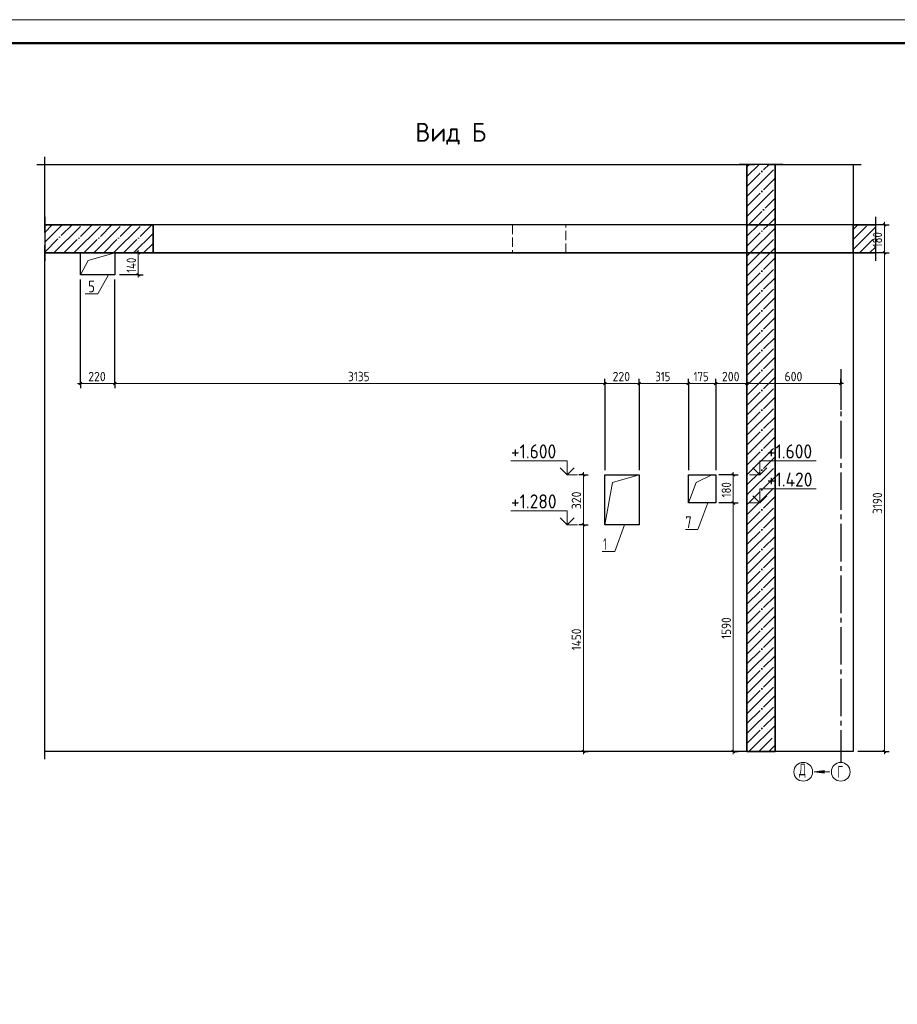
# Model space of a CAD drawing. Header units: millimetres. Extents: x -49773 to 2322955, y -3321 to 58485.
# Tile 25 of 256: x 82506 to 101223, y 19930 to 40930. Entities that reach past the tile are written whole.
import ezdxf

# ---------------------------------------------------------------- set-up
doc = ezdxf.new("R2010")
doc.units = ezdxf.units.MM
for name, pattern in [('______11', [500, 400, -50, 0, -50]), ('______2', [270, 200, -70]), ('______5', [1100, 800, -100, 100, -100])]:
    doc.linetypes.add(name, pattern=pattern)
for name, color, linetype, lineweight in [('Standard', 7, 'Continuous', 25), ('Высотная отметки_ общее', 7, 'Continuous', 13), ('Перекрытие_ общее', 7, 'Continuous', 35), ('Размерная линия_ общее', 7, 'Continuous', 13), ('Стена_ общее', 7, 'Continuous', 35)]:
    doc.layers.add(name, color=color, linetype=linetype, lineweight=lineweight)
doc.layers.add('Осевая линия_ общее', color=7, linetype='______5', lineweight=13, true_color=0xa0a0a0)
doc.styles.add('ISOCPEUR', font='txt')

msp = doc.modelspace()

# ---------------------------------------------------------------- hatches: boundary and pattern name
at = {"layer": 'Осевая линия_ общее', "linetype": 'Continuous', "lineweight": 13, "transparency": 33554687}
msp.add_hatch(color=7, dxfattribs=at).paths.add_polyline_path([(99660.3, 24919.3), (99450.3, 24889.3), (99660.3, 24859.3)])

# ---------------------------------------------------------------- linework, layer by layer
at = {"layer": 'Standard', "color": 7, "linetype": 'Continuous', "lineweight": 25, "transparency": 33554687}
for p, q in [((82873, 37841.6), (98183.6, 37841.6)), ((83039.7, 36389.3), (83039.7, 38008.2)), ((98783.6, 37841.6), (97850.3, 37841.6)), ((98450.3, 37841.6), (100450.3, 37841.6)), ((83039.7, 36722.6), (83039.7, 35789.3)), ((100762, 35789.3), (100762, 36722.6)), ((83039.7, 25155.9), (83039.7, 36122.6))]:
    msp.add_line(p, q, dxfattribs=at)
at = {"layer": 'Standard', "color": 253, "linetype": '______11', "lineweight": 35, "true_color": 0xababab, "transparency": 33554687}
for p, q in [((98016.9, 37371.6), (98486.9, 37841.6)), ((98016.9, 37795.9), (98062.6, 37841.6)), ((98016.9, 36947.3), (98616.9, 37547.3)), ((98049.8, 36555.9), (98616.9, 37123.1)), ((98474.1, 36555.9), (98616.9, 36698.8)), ((98016.9, 35674.6), (98298.3, 35955.9)), ((98016.9, 35250.3), (98616.9, 35850.3)), ((98016.9, 34826), (98616.9, 35426)), ((98016.9, 34401.8), (98616.9, 35001.8)), ((98016.9, 33977.5), (98616.9, 34577.5)), ((98016.9, 33553.2), (98616.9, 34153.2)), ((98016.9, 33129), (98616.9, 33729)), ((98016.9, 32704.7), (98616.9, 33304.7)), ((98016.9, 32280.4), (98616.9, 32880.4)), ((98016.9, 31856.2), (98616.9, 32456.2)), ((98016.9, 31431.9), (98616.9, 32031.9)), ((98016.9, 31007.6), (98616.9, 31607.6)), ((98016.9, 30583.4), (98616.9, 31183.4)), ((98016.9, 30159.1), (98616.9, 30759.1)), ((98016.9, 29734.9), (98616.9, 30334.9)), ((98016.9, 29310.6), (98616.9, 29910.6)), ((98016.9, 28886.3), (98616.9, 29486.3)), ((98016.9, 28462.1), (98616.9, 29062.1)), ((98016.9, 28037.8), (98616.9, 28637.8)), ((98016.9, 27613.5), (98616.9, 28213.5)), ((98016.9, 27189.3), (98616.9, 27789.3)), ((98016.9, 26765), (98616.9, 27365)), ((98016.9, 26340.7), (98616.9, 26940.7)), ((98016.9, 25916.5), (98616.9, 26516.5)), ((98016.9, 25492.2), (98616.9, 26092.2)), ((98271.6, 25322.6), (98616.9, 25667.9))]:
    msp.add_line(p, q, dxfattribs=at)
at = {"layer": 'Standard', "color": 253, "linetype": '______5', "lineweight": 35, "true_color": 0xababab, "transparency": 33554687}
for p, q in [((98016.9, 37583.7), (98274.8, 37841.6)), ((98016.9, 37159.5), (98616.9, 37759.5)), ((98016.9, 36735.2), (98616.9, 37335.2)), ((98261.9, 36555.9), (98616.9, 36910.9)), ((98016.9, 35462.4), (98510.5, 35955.9)), ((98016.9, 35886.7), (98086.2, 35955.9)), ((98016.9, 35038.2), (98616.9, 35638.2)), ((98016.9, 34613.9), (98616.9, 35213.9)), ((98016.9, 34189.6), (98616.9, 34789.6)), ((98016.9, 33765.4), (98616.9, 34365.4)), ((98016.9, 33341.1), (98616.9, 33941.1)), ((98016.9, 32916.8), (98616.9, 33516.8)), ((98016.9, 32492.6), (98616.9, 33092.6)), ((98016.9, 32068.3), (98616.9, 32668.3)), ((98016.9, 31644), (98616.9, 32244)), ((98016.9, 31219.8), (98616.9, 31819.8)), ((98016.9, 30795.5), (98616.9, 31395.5)), ((98016.9, 30371.2), (98616.9, 30971.3)), ((98016.9, 29947), (98616.9, 30547)), ((98016.9, 29522.7), (98616.9, 30122.7)), ((98016.9, 29098.5), (98616.9, 29698.5)), ((98016.9, 28674.2), (98616.9, 29274.2)), ((98016.9, 28249.9), (98616.9, 28849.9)), ((98016.9, 27825.7), (98616.9, 28425.7)), ((98016.9, 27401.4), (98616.9, 28001.4)), ((98016.9, 26977.1), (98616.9, 27577.1)), ((98016.9, 26552.9), (98616.9, 27152.9)), ((98016.9, 26128.6), (98616.9, 26728.6)), ((98016.9, 25704.3), (98616.9, 26304.4)), ((98059.5, 25322.6), (98616.9, 25880.1)), ((98483.7, 25322.6), (98616.9, 25455.8))]:
    msp.add_line(p, q, dxfattribs=at)
at = {"layer": 'Standard', "color": 7, "linetype": 'Continuous', "lineweight": 35, "transparency": 33554687}
for p, q in [((98016.9, 37841.6), (98016.9, 36555.9)), ((98616.9, 36555.9), (98616.9, 37841.6)), ((85350.3, 36555.9), (83039.7, 36555.9)), ((85350.3, 35955.9), (85350.3, 36555.9)), ((98016.9, 36555.9), (98016.9, 35955.9)), ((98616.9, 35955.9), (98616.9, 36555.9)), ((100283.6, 36555.9), (100283.6, 35955.9)), ((100762, 36555.9), (100283.6, 36555.9)), ((83039.7, 35955.9), (85350.3, 35955.9)), ((98016.9, 35955.9), (98016.9, 25322.6)), ((98616.9, 25322.6), (98616.9, 35955.9)), ((100283.6, 35955.9), (100762, 35955.9)), ((98016.9, 25322.6), (98616.9, 25322.6))]:
    msp.add_line(p, q, dxfattribs=at)
at = {"layer": 'Standard', "color": 253, "linetype": '______11', "lineweight": 13, "true_color": 0xababab, "transparency": 33554687}
for p, q in [((83039.7, 36395), (83200.6, 36555.9)), ((83039.7, 35970.8), (83624.8, 36555.9)), ((83449.1, 35955.9), (84049.1, 36555.9)), ((83873.4, 35955.9), (84473.4, 36555.9)), ((84297.6, 35955.9), (84897.6, 36555.9)), ((84721.9, 35955.9), (85321.9, 36555.9)), ((98016.9, 36523.1), (98049.8, 36555.9)), ((98016.9, 36098.8), (98474.1, 36555.9)), ((100283.6, 36244.2), (100595.4, 36555.9)), ((85146.1, 35955.9), (85350.3, 36160.1)), ((98298.3, 35955.9), (98616.9, 36274.6)), ((100419.7, 35955.9), (100762, 36298.3))]:
    msp.add_line(p, q, dxfattribs=at)
at = {"layer": 'Standard', "color": 253, "linetype": '______5', "lineweight": 13, "true_color": 0xababab, "transparency": 33554687}
for p, q in [((83039.7, 36182.9), (83412.7, 36555.9)), ((83236.9, 35955.9), (83836.9, 36555.9)), ((83661.2, 35955.9), (84261.2, 36555.9)), ((84085.5, 35955.9), (84685.5, 36555.9)), ((84509.7, 35955.9), (85109.7, 36555.9)), ((98016.9, 36311), (98261.9, 36555.9)), ((100283.6, 36456.3), (100383.3, 36555.9)), ((84934, 35955.9), (85350.3, 36372.2)), ((98086.2, 35955.9), (98616.9, 36486.7)), ((100283.6, 36032), (100762, 36510.5)), ((98510.5, 35955.9), (98616.9, 36062.4)), ((100631.8, 35955.9), (100762, 36086.2))]:
    msp.add_line(p, q, dxfattribs=at)
at = {"layer": 'Standard', "color": 7, "linetype": 'Continuous', "lineweight": 13, "transparency": 33554687}
msp.add_lwpolyline([(64502.7, -1069.8), (123902.7, -1069.8), (123902.7, 40930.2), (64502.7, 40930.2), (64502.7, -1069.8)], close=True, dxfattribs=at)
at = {"layer": 'Standard', "color": 7, "linetype": 'Continuous', "lineweight": 50, "transparency": 33554687}
msp.add_lwpolyline([(66502.7, 40430.2), (123402.7, 40430.2), (123402.7, -569.8), (66502.7, -569.8), (66502.7, 40430.2)], close=True, dxfattribs=at)
at = {"layer": 'Высотная отметки_ общее', "color": 7, "linetype": 'Continuous', "lineweight": 13, "transparency": 33554687}
for p, q in [((94184, 31522.6), (92984, 31522.6)), ((94184, 31222.6), (94184, 31522.6)), ((98292.3, 31222.6), (98292.3, 31522.6)), ((98292.3, 31522.6), (99492.3, 31522.6)), ((94184, 31222.6), (94034, 31372.6)), ((94184, 31222.6), (94334, 31372.6)), ((98292.3, 31222.6), (98142.3, 31372.6)), ((98292.3, 31222.6), (98442.3, 31372.6)), ((94184, 31222.6), (94184, 31222.6)), ((94184, 31222.6), (94184, 31222.6)), ((94184, 31222.6), (94404.5, 31222.6)), ((94184, 31222.6), (94184, 31222.6)), ((94184, 31222.6), (94184, 31222.6)), ((98292.3, 31222.6), (98071.9, 31222.6)), ((98292.3, 31222.6), (98292.3, 31222.6)), ((98292.3, 31222.6), (98292.3, 31222.6)), ((98292.3, 31222.6), (98292.3, 31222.6)), ((98292.3, 31222.6), (98292.3, 31222.6)), ((98292.3, 30622.6), (98292.3, 30922.6)), ((98292.3, 30922.6), (99492.3, 30922.6)), ((98292.3, 30622.6), (98142.3, 30772.6)), ((98292.3, 30622.6), (98442.3, 30772.6)), ((94184, 30455.9), (92984, 30455.9)), ((94184, 30155.9), (94184, 30455.9)), ((98292.3, 30622.6), (98071.9, 30622.6)), ((98292.3, 30622.6), (98292.3, 30622.6)), ((98292.3, 30622.6), (98292.3, 30622.6)), ((98292.3, 30622.6), (98292.3, 30622.6)), ((98292.3, 30622.6), (98292.3, 30622.6)), ((94184, 30155.9), (94034, 30305.9)), ((94184, 30155.9), (94334, 30305.9)), ((94184, 30155.9), (94184, 30155.9)), ((94184, 30155.9), (94184, 30155.9)), ((94184, 30155.9), (94404.5, 30155.9)), ((94184, 30155.9), (94184, 30155.9)), ((94184, 30155.9), (94184, 30155.9))]:
    msp.add_line(p, q, dxfattribs=at)
at = {"layer": 'Осевая линия_ общее', "color": 253, "linetype": '______5', "lineweight": -3, "true_color": 0xa0a0a0, "transparency": 33554687}
msp.add_line((100016.9, 33474.3), (100016.9, 25089.3), dxfattribs=at)
at = {"layer": 'Осевая линия_ общее', "color": 7, "linetype": 'Continuous', "lineweight": 13, "transparency": 33554687}
for p, q in [((99660.3, 24919.3), (99450.3, 24889.3)), ((99783.6, 24889.3), (99450.3, 24889.3)), ((99450.3, 24889.3), (99450.3, 24889.3)), ((99450.3, 24889.3), (99450.3, 24889.3)), ((99450.3, 24889.3), (99450.3, 24889.3)), ((99450.3, 24889.3), (99660.3, 24859.3)), ((99660.3, 24859.3), (99660.3, 24919.3)), ((99660.3, 24889.3), (99675.3, 24889.3))]:
    msp.add_line(p, q, dxfattribs=at)
for points in [[(83800.3, 35489.3), (83965.3, 35790.9), (84533.6, 35955.9)], [(84399, 35489.3), (84171, 35083.5), (83904.3, 35083.5)], [(94983.6, 30155.9), (95148.6, 31057.6), (95716.9, 31222.6)], [(96766.9, 30622.6), (96931.9, 31057.6), (97266.9, 31222.6)], [(97179.4, 30622.6), (96972.1, 30056.4), (96705.4, 30056.4)], [(95403.6, 30155.9), (95196.3, 29589.7), (94929.6, 29589.7)]]:
    msp.add_lwpolyline(points, dxfattribs=at)
for centre in [(99216.9, 24889.3), (100016.9, 24889.3)]:
    msp.add_circle(centre, 200, dxfattribs=at)
at = {"layer": 'Перекрытие_ общее', "color": 7, "linetype": 'Continuous', "lineweight": 25, "transparency": 33554687}
for p, q in [((98016.9, 36555.9), (85350.3, 36555.9)), ((100283.6, 36555.9), (98616.9, 36555.9)), ((85350.3, 35955.9), (98016.9, 35955.9)), ((98616.9, 35955.9), (100283.6, 35955.9))]:
    msp.add_line(p, q, dxfattribs=at)
at = {"layer": 'Перекрытие_ общее', "color": 253, "linetype": '______2', "lineweight": 18, "true_color": 0xababab, "transparency": 33554687}
for p, q in [((93016.9, 36555.9), (93016.9, 35955.9)), ((94150.3, 35955.9), (94150.3, 36555.9))]:
    msp.add_line(p, q, dxfattribs=at)
at = {"layer": 'Перекрытие_ общее', "color": 7, "linetype": 'Continuous', "lineweight": 13, "transparency": 33554687}
for p, q in [((98616.9, 36555.9), (98016.9, 36555.9)), ((98016.9, 35955.9), (98616.9, 35955.9))]:
    msp.add_line(p, q, dxfattribs=at)
at = {"layer": 'Размерная линия_ общее', "color": 253, "linetype": 'Continuous', "lineweight": -3, "true_color": 0xa0a0a0, "transparency": 33554687}
for p, q in [((100949.8, 36555.9), (100383.6, 36555.9)), ((100949.8, 36555.9), (100849.8, 36555.9)), ((100949.8, 36555.9), (101049.8, 36555.9)), ((85035.7, 35955.9), (84666.9, 35955.9)), ((85035.7, 35955.9), (84935.7, 35955.9)), ((85035.7, 35955.9), (85135.7, 35955.9)), ((100949.8, 35955.9), (100849.8, 35955.9)), ((100949.8, 35955.9), (101049.8, 35955.9)), ((83800.3, 33169.1), (83800.3, 35389.3)), ((85035.7, 35489.3), (84633.6, 35489.3)), ((85035.7, 35489.3), (84935.7, 35489.3)), ((85035.7, 35489.3), (85135.7, 35489.3)), ((83800.3, 33169.1), (83800.3, 33269.1)), ((84533.6, 33169.1), (84533.6, 33269.1)), ((94983.6, 33169.1), (94983.6, 33269.1)), ((95716.9, 33169.1), (95716.9, 33269.1)), ((96766.9, 33169.1), (96766.9, 33269.1)), ((97350.3, 33169.1), (97350.3, 33269.1)), ((98016.9, 33169.1), (98016.9, 33269.1)), ((100016.9, 33169.1), (100016.9, 33269.1)), ((83800.3, 33169.1), (83800.3, 33069.1)), ((84533.6, 33169.1), (84533.6, 33069.1)), ((94983.6, 33169.1), (94983.6, 33069.1)), ((94983.6, 33169.1), (94983.6, 31322.6)), ((95716.9, 33169.1), (95716.9, 33069.1)), ((95716.9, 33169.1), (95716.9, 31322.6)), ((96766.9, 33169.1), (96766.9, 33069.1)), ((96766.9, 33169.1), (96766.9, 31322.6)), ((97350.3, 33169.1), (97350.3, 33069.1)), ((97350.3, 33169.1), (97350.3, 31322.6)), ((98016.9, 33169.1), (98016.9, 33069.1)), ((98016.9, 33169.1), (98016.9, 32516.6)), ((100016.9, 33169.1), (100016.9, 33069.1)), ((100016.9, 33169.1), (100016.9, 32611.6)), ((94528.8, 31222.6), (94428.8, 31222.6)), ((94528.8, 31222.6), (94628.8, 31222.6)), ((97725.7, 31222.6), (97416.9, 31222.6)), ((97725.7, 31222.6), (97625.7, 31222.6)), ((97725.7, 31222.6), (97825.7, 31222.6)), ((97725.7, 30622.6), (97625.7, 30622.6)), ((97725.7, 30622.6), (97825.7, 30622.6)), ((94528.8, 30155.9), (94428.8, 30155.9)), ((94528.8, 30155.9), (94628.8, 30155.9)), ((94528.8, 25322.6), (94428.8, 25322.6)), ((94528.8, 25322.6), (94628.8, 25322.6)), ((97725.7, 25322.6), (97494.6, 25322.6)), ((97725.7, 25322.6), (97625.7, 25322.6)), ((97725.7, 25322.6), (97825.7, 25322.6)), ((100949.8, 25322.6), (100383.6, 25322.6)), ((100949.8, 25322.6), (100849.8, 25322.6)), ((100949.8, 25322.6), (101049.8, 25322.6))]:
    msp.add_line(p, q, dxfattribs=at)
at = {"layer": 'Размерная линия_ общее', "color": 7, "linetype": 'Continuous', "lineweight": 25, "transparency": 33554687}
for p, q in [((100979.8, 36525.9), (100919.8, 36585.9)), ((85065.7, 35925.9), (85005.7, 35985.9)), ((100979.8, 35925.9), (100919.8, 35985.9)), ((85065.7, 35459.3), (85005.7, 35519.3)), ((83770.3, 33139.1), (83830.3, 33199.1)), ((84503.6, 33139.1), (84563.6, 33199.1)), ((94953.6, 33139.1), (95013.6, 33199.1)), ((95687, 33139.1), (95746.9, 33199.1)), ((96736.9, 33139.1), (96797, 33199.1)), ((97320.3, 33139.1), (97380.3, 33199.1)), ((97987, 33139.1), (98046.9, 33199.1)), ((99987, 33139.1), (100046.9, 33199.1)), ((94558.8, 31192.6), (94498.8, 31252.6)), ((97755.7, 31192.6), (97695.7, 31252.6)), ((97755.7, 30592.6), (97695.7, 30652.6)), ((94558.8, 30125.9), (94498.8, 30185.9)), ((94558.8, 25292.6), (94498.8, 25352.6)), ((97755.7, 25292.6), (97695.7, 25352.6)), ((100979.8, 25292.6), (100919.8, 25352.6))]:
    msp.add_line(p, q, dxfattribs=at)
at = {"layer": 'Размерная линия_ общее', "color": 7, "linetype": 'Continuous', "lineweight": 13, "transparency": 33554687}
for p, q in [((100949.8, 36555.9), (100949.8, 36615.9)), ((100949.8, 35955.9), (100949.8, 36555.9)), ((85035.7, 35955.9), (85035.7, 36015.9)), ((85035.7, 35489.3), (85035.7, 35955.9)), ((85035.7, 35489.3), (85035.7, 35429.3)), ((83800.3, 33169.1), (83740.3, 33169.1)), ((83800.3, 33169.1), (84533.6, 33169.1)), ((84533.6, 33169.1), (94983.6, 33169.1)), ((94983.6, 33169.1), (95716.9, 33169.1)), ((95716.9, 33169.1), (96766.9, 33169.1)), ((96766.9, 33169.1), (97350.3, 33169.1)), ((97350.3, 33169.1), (98016.9, 33169.1)), ((98016.9, 33169.1), (100016.9, 33169.1)), ((100016.9, 33169.1), (100077, 33169.1)), ((94528.8, 31222.6), (94528.8, 31282.6)), ((94528.8, 30155.9), (94528.8, 31222.6)), ((97725.7, 31222.6), (97725.7, 31282.6)), ((97725.7, 30622.6), (97725.7, 31222.6)), ((94528.8, 25322.6), (94528.8, 25262.6)), ((97725.7, 25322.6), (97725.7, 25262.6)), ((100949.8, 25322.6), (100949.8, 25262.6))]:
    msp.add_line(p, q, dxfattribs=at)
at = {"layer": 'Размерная линия_ общее', "color": 253, "linetype": 'Continuous', "lineweight": -3, "true_color": 0xa0a0a0, "transparency": 33554687}
for points in [[(100949.8, 35955.9), (100929.8, 35955.9), (100929.8, 35955.9), (100383.6, 35955.9)], [(84533.6, 33169.1), (84533.6, 33189.1), (84533.6, 33189.1), (84533.6, 33189.1), (84533.6, 33189.1), (84533.6, 33189.1), (84533.6, 33189.1), (84533.6, 33189.1), (84533.6, 33189.1), (84533.6, 33189.1), (84533.6, 33189.1), (84533.6, 33189.1), (84533.6, 33189.1), (84533.6, 33380.4), (84533.6, 33380.4), (84533.6, 35389.3)], [(97725.7, 30622.6), (97705.7, 30622.6), (97705.7, 30622.6), (97416.9, 30622.6)]]:
    msp.add_lwpolyline(points, dxfattribs=at)
at = {"layer": 'Размерная линия_ общее', "color": 7, "linetype": 'Continuous', "lineweight": 13, "transparency": 33554687}
for points in [[(100949.8, 25322.6), (100949.8, 30441.6), (100949.8, 30441.6), (100949.8, 35955.9)], [(97725.7, 25322.6), (97725.7, 27706.5), (97725.7, 27706.5), (97725.7, 30622.6)], [(94528.8, 25322.6), (94528.8, 27433.8), (94528.8, 27433.8), (94528.8, 30155.9)]]:
    msp.add_lwpolyline(points, dxfattribs=at)
at = {"layer": 'Стена_ общее', "color": 7, "linetype": 'Continuous', "lineweight": 25, "transparency": 33554687}
for p, q in [((100283.6, 37841.6), (100283.6, 36555.9)), ((98016.9, 36555.9), (85350.3, 36555.9)), ((100283.6, 36555.9), (98616.9, 36555.9)), ((83800.3, 35489.3), (83800.3, 35955.9)), ((84533.6, 35955.9), (84533.6, 35489.3)), ((98016.9, 35955.9), (85350.3, 35955.9)), ((100283.6, 35955.9), (98616.9, 35955.9)), ((100283.6, 35955.9), (100283.6, 25322.6)), ((84533.6, 35489.3), (83800.3, 35489.3)), ((94983.6, 30155.9), (94983.6, 31222.6)), ((94983.6, 31222.6), (95716.9, 31222.6)), ((95716.9, 31222.6), (95716.9, 30155.9)), ((96766.9, 30622.6), (96766.9, 31222.6)), ((96766.9, 31222.6), (97350.3, 31222.6)), ((97350.3, 31222.6), (97350.3, 30622.6)), ((97350.3, 30622.6), (96766.9, 30622.6)), ((95716.9, 30155.9), (94983.6, 30155.9)), ((98016.9, 25322.6), (83039.7, 25322.6)), ((100283.6, 25322.6), (98616.9, 25322.6))]:
    msp.add_line(p, q, dxfattribs=at)
at = {"layer": 'Стена_ общее', "color": 7, "linetype": 'Continuous', "lineweight": 35, "transparency": 33554687}
for p, q in [((98016.9, 36555.9), (98616.9, 36555.9)), ((98616.9, 35955.9), (98016.9, 35955.9))]:
    msp.add_line(p, q, dxfattribs=at)

# ---------------------------------------------------------------- texts
at = {"layer": 'Standard', "color": 7, "linetype": 'Continuous', "lineweight": 35, "transparency": 33554687, "insert": (90943.7, 38265.1), "char_height": 400, "width": 1628.71, "attachment_point": 7, "style": 'ISOCPEUR'}
msp.add_mtext('\\W0.95;Вид Б', dxfattribs=at)
at = {"layer": 'Standard', "color": 7, "linetype": 'Continuous', "lineweight": 25, "transparency": 33554687, "char_height": 250, "attachment_point": 7, "style": 'ISOCPEUR'}
for s, insert, width in [('\\W0.78;5', (83967.7, 35115.3), 272.013), ('\\W0.78;7', (96702.1, 30088.1), 272.013), ('\\W0.56;1', (94951.4, 29621.5), 194.444), ('\\W0.65;Д', (99126.9, 24764.3), 261.763), ('\\W0.62;Г', (99946.9, 24764.3), 217.611)]:
    msp.add_mtext(s, dxfattribs=dict(at, insert=insert, width=width))
at = {"layer": 'Высотная отметки_ общее', "color": 7, "linetype": 'Continuous', "lineweight": 25, "transparency": 33554687, "char_height": 300, "attachment_point": 7, "style": 'ISOCPEUR'}
for s, insert, width in [('\\W0.90;+1.600', (92984, 31572.6), 1214.133), ('\\W0.90;+1.600', (98442.3, 31572.6), 1214.133), ('\\W0.90;+1.420', (98442.3, 30972.6), 1244.562), ('\\W0.90;+1.280', (92984, 30505.9), 1214.133)]:
    msp.add_mtext(s, dxfattribs=dict(at, insert=insert, width=width))
at = {"layer": 'Размерная линия_ общее', "color": 7, "linetype": 'Continuous', "lineweight": 18, "transparency": 33554687, "char_height": 200, "attachment_point": 7, "rotation": 90, "style": 'ISOCPEUR'}
for s, insert, width in [('\\W0.83;180', (100899.8, 36075.9), 462.347), ('\\W0.83;140', (84985.7, 35532.6), 483.105), ('\\W0.83;180', (97675.7, 30742.6), 462.347), ('\\W0.91;320', (94478.8, 30489.3), 510.89), ('\\W0.87;3190', (100899.8, 30389.3), 606.269), ('\\W0.87;1590', (97675.7, 27722.6), 606.276), ('\\W0.87;1450', (94478.8, 27479.3), 626.752)]:
    msp.add_mtext(s, dxfattribs=dict(at, insert=insert, width=width))
at = {"layer": 'Размерная линия_ общее', "color": 7, "linetype": 'Continuous', "lineweight": 18, "transparency": 33554687, "char_height": 200, "attachment_point": 7, "style": 'ISOCPEUR'}
for s, insert, width in [('\\W0.91;220', (83966.9, 33219.1), 510.897), ('\\W0.87;3135', (89508.6, 33219.1), 606.269), ('\\W0.91;220', (95150.3, 33219.1), 510.905), ('\\W0.83;315', (96061.9, 33219.1), 462.34), ('\\W0.83;175', (96878.6, 33219.1), 462.347), ('\\W0.91;200', (97483.6, 33219.1), 510.912), ('\\W0.91;600', (98816.9, 33219.1), 510.905)]:
    msp.add_mtext(s, dxfattribs=dict(at, insert=insert, width=width))

doc.saveas('drawing.dxf')
